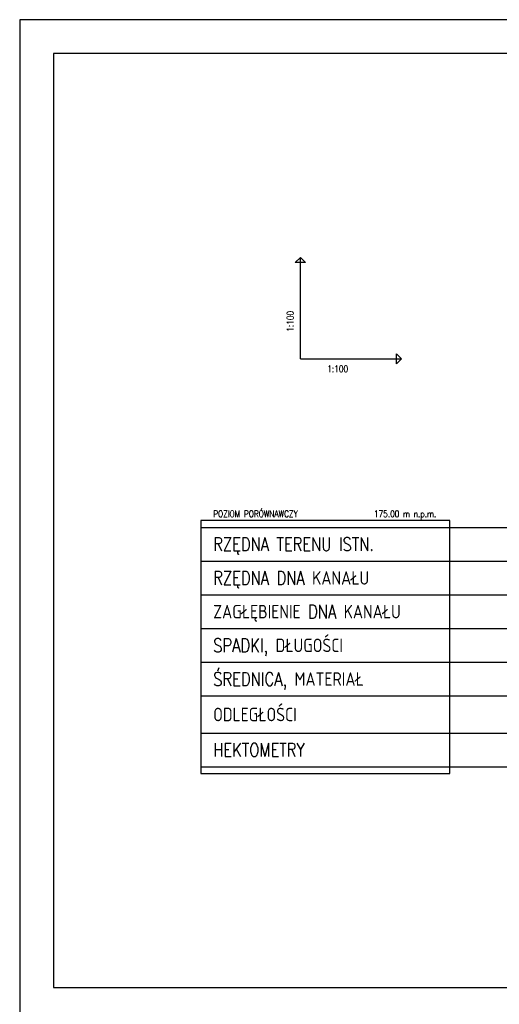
# Model space of a CAD drawing. Header units: millimetres. Extents: x -585 to 636, y -2124 to -85.
# Tile 18 of 19: x 6 to 148, y -377 to -85. Entities that reach past the tile are written whole.
import ezdxf
from ezdxf.enums import TextEntityAlignment as Align

# ---------------------------------------------------------------- set-up
doc = ezdxf.new("R2010")
doc.units = ezdxf.units.MM
doc.header["$LTSCALE"] = 2
doc.layers.add('Liczby', color=7, linetype='Continuous')
doc.layers.add('Linie_tabeli', color=7, linetype='Continuous')
doc.styles.get("Standard").update_dxf_attribs({"font": 'simplex.shx', "width": 0.8})

msp = doc.modelspace()

# ---------------------------------------------------------------- linework, layer by layer
at = {"layer": 'Linie_tabeli'}
for p, q in [((89.3375, -185.8142), (89.3375, -155.8142)), ((89.3375, -185.8142), (119.3375, -185.8142)), ((59.7695, -235.8142), (153.6895, -235.8142)), ((59.7695, -245.8142), (153.6895, -245.8142)), ((59.7695, -255.8142), (153.6895, -255.8142)), ((59.7695, -265.8142), (153.6895, -265.8142)), ((59.7695, -275.8142), (153.6895, -275.8142)), ((59.7695, -285.8142), (153.6895, -285.8142)), ((59.7695, -296.8142), (153.6895, -296.8142)), ((59.7695, -306.8142), (153.6895, -306.8142))]:
    msp.add_line(p, q, dxfattribs=at)
for points in [[(6.0076, -382.2637), (426.0076, -382.2637), (426.0076, -85.2637), (6.0076, -85.2637)], [(16.0076, -372.2637), (416.0076, -372.2637), (416.0076, -95.2637), (16.0076, -95.2637)], [(89.3375, -155.8142), (90.8375, -157.3142), (87.8375, -157.3142)], [(119.3375, -185.8142), (117.8375, -187.3142), (117.8375, -184.3142)], [(59.7695, -308.8142), (133.6895, -308.8142), (133.6895, -233.8142), (59.7695, -233.8142)]]:
    msp.add_lwpolyline(points, close=True, dxfattribs=at)

# ---------------------------------------------------------------- texts
at = {"layer": 'Liczby', "width": 0.8}
msp.add_text('1:100', height=2, rotation=90, dxfattribs=at).set_placement((87.3375, -177.8142))
msp.add_text('1:100', height=2, dxfattribs=at).set_placement((97.3375, -189.8142))
at = {"layer": 'Linie_tabeli', "width": 0.8}
for s, height, p in [('POZIOM PORÓWNAWCZY', 2, (63.4655, -232.8142)), ('RZĘDNA TERENU ISTN.', 4, (63.4655, -242.8142)), ('RZĘDNA DNA KANAŁU', 4, (63.4655, -252.8142)), ('ZAGŁĘBIENIE DNA KANAŁU', 4, (63.4655, -262.8142)), ('SPADKI, DŁUGOŚCI', 4, (63.4655, -272.8142)), ('ŚREDNICA, MATERIAŁ', 4, (63.4655, -282.8142)), ('ODLEGŁOŚCI', 4, (63.4655, -293.3142)), ('HEKTOMETRY', 4, (63.4655, -303.8142))]:
    msp.add_text(s, height=height, dxfattribs=at).set_placement(p)
msp.add_text('175.00 m n.p.m.', height=2, dxfattribs=at).set_placement((129.6895, -232.8142), align=Align.RIGHT)

doc.saveas('drawing.dxf')
